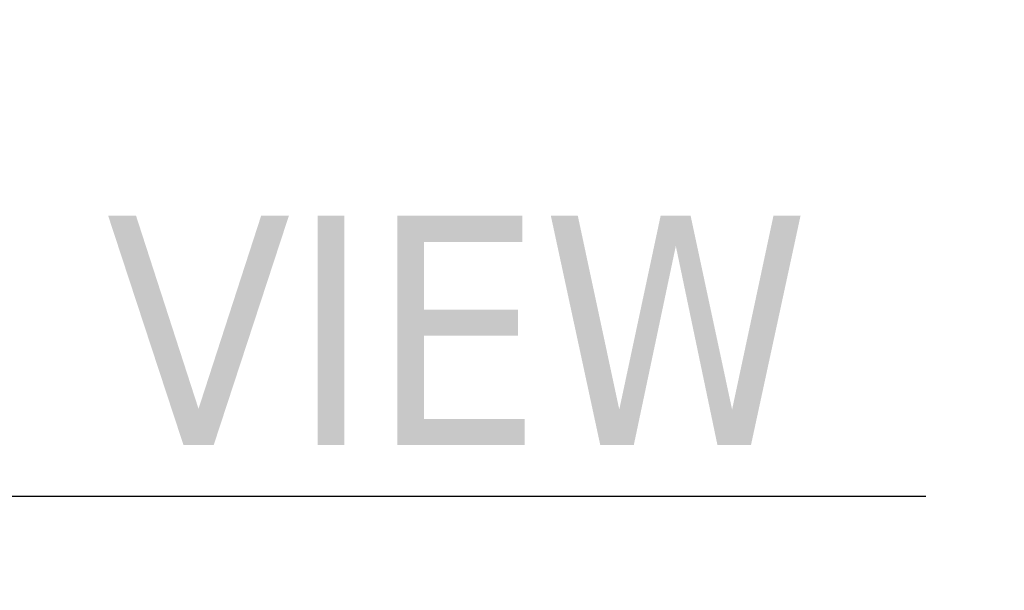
# Model space of a CAD drawing. Header units: inches. Extents: x 15 to 424, y 13 to 263.
# Tile 58 of 125: x 138 to 151, y 225 to 233. Entities that reach past the tile are written whole.
import ezdxf

# ---------------------------------------------------------------- set-up
doc = ezdxf.new("R2010")
doc.units = ezdxf.units.IN
doc.header["$LTSCALE"] = 26
doc.header["$MEASUREMENT"] = 0
doc.layers.add('Symbol (ANSI)', color=7, linetype='Continuous', lineweight=5)
doc.styles.add('ROMANS', font='romans.shx')
doc.styles.add('Text Style168', font='tahoma.ttf')
doc.dimstyles.new('Default (ANSI)$7', dxfattribs={"dimscale": 26, "dimtxt": 0.08, "dimasz": 0.098425, "dimexe": 0.125, "dimexo": 0.0625, "dimgap": 0.031496, "dimtad": 0, "dimtih": 1, "dimtoh": 1, "dimrnd": 1e-08, "dimzin": 0, "dimdsep": 46, "dimtxsty": 'ROMANS', "dimcen": 0.09, "dimdle": 0.393701, "dimclrd": 256, "dimclre": 256, "dimclrt": 256, "dimadec": 0, "dimazin": 0, "dimtfac": 1.25, "dimtofl": 0, "dimtmove": 0, "dimatfit": 3, "dimfxl": 1, "dimtolj": 1, "dimtzin": 0, "dimlwd": -1, "dimlwe": -1, "dimarcsym": 0})

msp = doc.modelspace()

# ---------------------------------------------------------------- linework, layer by layer
at = {"layer": 'Symbol (ANSI)', "lineweight": 30}
msp.add_line((130.7076, 226.5594), (150.3934, 226.5594), dxfattribs=at)

# ---------------------------------------------------------------- texts
at = {"layer": 'Symbol (ANSI)', "insert": (130.7051, 227.1957), "char_height": 3.12, "attachment_point": 7, "style": 'Text Style168'}
msp.add_mtext('TOP VIEW', dxfattribs=at)

# ---------------------------------------------------------------- leaders
at = {"layer": 'Symbol (ANSI)', "annotation_type": 0, "has_hookline": 1, "hookline_direction": 0, "text_width": 34.2093}
msp.add_leader([(144.0119, 239.1963), (166.704, 225.2789), (169.2631, 225.2789)], dimstyle='Default (ANSI)$7', override={"dimtad": 0}, dxfattribs=at)

doc.saveas('drawing.dxf')
